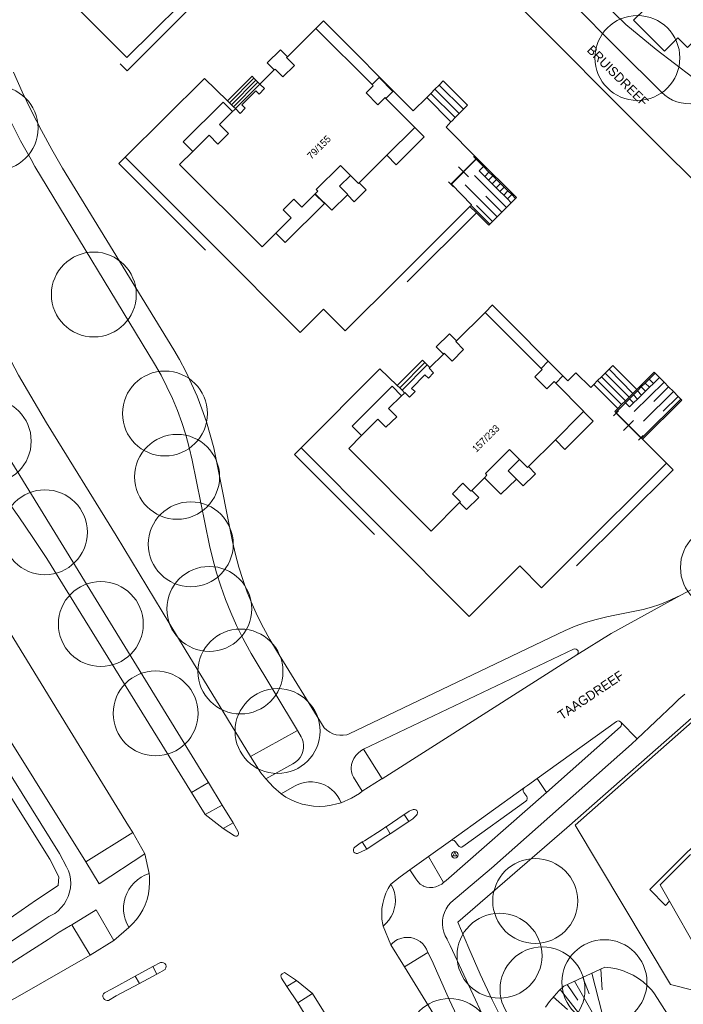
# Model space of a CAD drawing. Header units: metres. Extents: x 134994 to 136506, y 457393 to 459006.
# Tile 70 of 171: x 136161 to 136261, y 457849 to 457998. Entities that reach past the tile are written whole.
import ezdxf
from ezdxf.enums import TextEntityAlignment as Align

# ---------------------------------------------------------------- set-up
doc = ezdxf.new("R2010")
doc.units = ezdxf.units.M
for name, color, linetype, lineweight in [('B-WE-GR-BOOM-S', 250, 'Continuous', 13), ('B-WE-GW_TALUDLIJNEN', 251, 'Continuous', 5), ('B-WE-KG_BEBOUWING', 251, 'Continuous', 20), ('B-WE-KG_HUISNR', 251, 'Continuous', 5), ('B-WE-KG_ONDERGROND_REST', 251, 'Continuous', 5), ('B-WE-KG_STRAATNAAM', 251, 'Continuous', 5)]:
    doc.layers.add(name, color=color, linetype=linetype, lineweight=lineweight)
doc.styles.add('Styledgn000', font='dgn000.shx')

# ---------------------------------------------------------------- blocks, each defined once
blk = doc.blocks.new('SGR-BOOM_02')
blk.add_circle((0, 0), 6.4)

msp = doc.modelspace()

# ---------------------------------------------------------------- linework, layer by layer
at = {"layer": 'B-WE-GW_TALUDLIJNEN'}
for p, q in [((136234.12, 457969.32), (136229.29, 457974.16)), ((136232.71, 457967.91), (136227.88, 457972.75)), ((136232, 457967.2), (136229.58, 457969.62)), ((136257.85, 457942.98), (136253.36, 457938.54)), ((136259.26, 457941.55), (136254.76, 457937.12)), ((136258.55, 457942.26), (136256.31, 457940.05)), ((136259.96, 457940.84), (136257.71, 457938.62)), ((136248.32, 457854.49), (136248.53, 457851.38)), ((136244.38, 457852.65), (136247.41, 457847.29)), ((136245.62, 457853.23), (136246.59, 457850.77)), ((136246.96, 457853.85), (136248.54, 457847.78)), ((136242.21, 457851.4), (136246.1, 457846.42)), ((136243.27, 457852.14), (136244.85, 457849.78)), ((136241.16, 457850.29), (136243.28, 457848.41))]:
    msp.add_line(p, q, dxfattribs=at)
at = {"layer": 'B-WE-GW_TALUDLIJNEN', "flags": 128}
for points in [[(136233.42, 457968.62), (136231, 457971.04)], [(136240, 457848.72), (136240.61, 457849.59), (136241.28, 457850.42), (136242.01, 457851.2), (136242.77, 457851.9), (136248.93, 457854.77), (136249.82, 457854.68), (136250.7, 457854.51), (136251.57, 457854.27), (136252.4, 457853.94), (136253.21, 457853.55), (136253.98, 457853.08), (136254.7, 457852.55), (136255.37, 457851.96), (136255.99, 457851.3), (136256.44, 457850.74), (136276.47, 457819.41)]]:
    msp.add_lwpolyline(points, dxfattribs=at)
at = {"layer": 'B-WE-KG_BEBOUWING', "flags": 128}
for points in [[(136265.69, 457997.73), (136261.39, 457993.43), (136259.94, 457994.88), (136257.94, 457992.88), (136256.52, 457994.31), (136254.12, 457996.72), (136253.27, 457997.57), (136254.94, 457999.22)], [(136205.29, 457971.39), (136205.24, 457971.34), (136203.28, 457969.37), (136202.05, 457970.56), (136200.45, 457968.97), (136201.66, 457967.75), (136199.34, 457965.44), (136197.26, 457963.37), (136184.83, 457975.8), (136186.81, 457977.77), (136189.27, 457980.22), (136190.61, 457978.86), (136192.21, 457980.46), (136190.85, 457981.82), (136192.82, 457983.78), (136193.15, 457984.1), (136193.26, 457984.22), (136193.96, 457983.51), (136194.74, 457984.28), (136194.21, 457984.8), (136196.33, 457986.89), (136196.82, 457986.41), (136197.63, 457987.25), (136196.95, 457987.92), (136199.1, 457990.06), (136199.23, 457990.18), (136200.4, 457989), (136202.15, 457990.74), (136200.97, 457991.92), (136201.09, 457992.04), (136205.39, 457996.32), (136213.85, 457987.84), (136214, 457987.68), (136212.94, 457986.6), (136214.72, 457984.78), (136215.81, 457985.88), (136215.93, 457985.76), (136218.08, 457983.61), (136220.28, 457981.4), (136216.05, 457977.19), (136211.91, 457973.05), (136211.8, 457972.95), (136210.61, 457974.16), (136209.11, 457975.67), (136205.43, 457972.04), (136205.68, 457971.79), (136205.29, 457971.39), (136207.76, 457968.92), (136210.13, 457971.23), (136210.18, 457971.28), (136208.95, 457972.52), (136210.61, 457974.16)], [(136201.09, 457992.04), (136200.03, 457993.11), (136198.05, 457991.12), (136199.1, 457990.06)], [(136213.85, 457987.84), (136214.92, 457988.9), (136217, 457986.82), (136215.93, 457985.76)], [(136192.82, 457983.78), (136191.38, 457985.19), (136185.38, 457979.21), (136186.81, 457977.77)], [(136211.91, 457973.05), (136212.98, 457971.98), (136211.14, 457970.18), (136210.13, 457971.23)], [(136205.24, 457971.34), (136206.67, 457969.91), (136200.76, 457964.03), (136199.34, 457965.44)], [(136226.57, 457949.21), (136225.51, 457950.28), (136223.53, 457948.29), (136224.59, 457947.22), (136224.71, 457947.35), (136225.9, 457946.16), (136227.63, 457947.91), (136226.45, 457949.09), (136226.57, 457949.21), (136230.87, 457953.49), (136239.32, 457945.05), (136239.49, 457944.88), (136238.39, 457943.78), (136240.21, 457941.97), (136241.3, 457943.07), (136241.56, 457942.82), (136245.76, 457938.56), (136245.73, 457938.54), (136245.28, 457938.1), (136241.48, 457934.3), (136237.41, 457930.24), (136237.28, 457930.11), (136236.08, 457931.32), (136234.58, 457932.83), (136230.92, 457929.19), (136231.16, 457928.95), (136230.77, 457928.56), (136228.88, 457926.66), (136228.75, 457926.53), (136227.55, 457927.74), (136225.95, 457926.15), (136227.16, 457924.93), (136227.05, 457924.82), (136222.74, 457920.53), (136210.32, 457932.99), (136212.25, 457934.92), (136214.73, 457937.4), (136215.9, 457936.21), (136217.56, 457937.76), (136216.34, 457939), (136218.3, 457940.93), (136218.67, 457941.29), (136218.76, 457941.39), (136218.79, 457941.41), (136219.48, 457940.72), (136220.32, 457941.56), (136219.79, 457942.04), (136221.82, 457944.08), (136222.35, 457943.6), (136223.12, 457944.37), (136222.43, 457945.07), (136222.55, 457945.19), (136224.59, 457947.22)], [(136212.25, 457934.92), (136210.83, 457936.33), (136216.88, 457942.37), (136218.3, 457940.93)], [(136230.77, 457928.56), (136233.23, 457926.07), (136235.62, 457928.35), (136236.63, 457927.34), (136238.34, 457929.03), (136238.48, 457929.17), (136237.41, 457930.24)], [(136227.05, 457924.82), (136228.1, 457923.78), (136229.95, 457925.59), (136228.88, 457926.66)], [(136258.69, 457864.7), (136258.07, 457864.07), (136255.69, 457866.46), (136279.25, 457889.89)], [(136261.85, 457871.77), (136257.28, 457867.21), (136258.69, 457864.7), (136262.87, 457857.37)]]:
    msp.add_lwpolyline(points, dxfattribs=at)
at = {"layer": 'B-WE-KG_BEBOUWING'}
for points in [[(136216.05, 457977.19), (136217.47, 457975.75), (136221.7, 457979.97), (136220.28, 457981.4)], [(136239.32, 457945.05), (136240.38, 457946.14), (136242.58, 457943.93), (136241.56, 457942.82)], [(136245.73, 457938.54), (136247.16, 457937.11), (136242.92, 457932.85), (136241.48, 457934.3)], [(136236.08, 457931.32), (136234.36, 457929.61), (136235.62, 457928.35)]]:
    msp.add_lwpolyline(points, dxfattribs=at)
at = {"layer": 'B-WE-KG_ONDERGROND_REST'}
for p, q in [((136189.98, 458002.98), (136176.92, 457989.94)), ((136176.92, 457989.94), (136175.86, 457991)), ((136188.61, 457988.78), (136176.63, 457976.91)), ((136188.61, 457988.78), (136192.08, 457985.39)), ((136192.67, 457984.81), (136196.35, 457988.52)), ((136192.96, 457984.51), (136196.64, 457988.22)), ((136193.26, 457984.22), (136196.94, 457987.92)), ((136227.61, 457984.12), (136223.95, 457987.77)), ((136228.24, 457984.75), (136224.57, 457988.4)), ((136226.36, 457982.87), (136222.7, 457986.52)), ((136226.99, 457983.49), (136223.32, 457987.14)), ((136222.08, 457985.89), (136220.04, 457983.88)), ((136225.74, 457982.24), (136222.08, 457985.89)), ((136225.74, 457982.24), (136225.02, 457981.43)), ((136225.9, 457982.4), (136225.74, 457982.24)), ((136175.67, 457975.96), (136176.63, 457976.91)), ((136188.74, 457962.87), (136175.67, 457975.96)), ((136229.5, 457976.6), (136225.74, 457972.81)), ((136229.53, 457976.58), (136225.75, 457972.8)), ((136229.12, 457976.98), (136229.88, 457976.23)), ((136235.62, 457970.83), (136229.67, 457976.72)), ((136226.86, 457975.46), (136228.38, 457973.95)), ((136229.97, 457974.85), (136230.62, 457975.5)), ((136225.36, 457973.18), (136226.12, 457972.43)), ((136232.05, 457974.08), (136231.4, 457973.43)), ((136232.62, 457973.52), (136231.97, 457972.86)), ((136234.33, 457971.82), (136234.9, 457971.25)), ((136234.9, 457971.25), (136235.48, 457970.68)), ((136235.48, 457970.68), (136234.83, 457970.03)), ((136219.14, 457958.1), (136229.58, 457968.51)), ((136231.58, 457966.79), (136228.76, 457969.62)), ((136203.02, 457950.48), (136206.52, 457953.99)), ((136209.78, 457950.72), (136206.52, 457953.99)), ((136230.87, 457953.49), (136231.98, 457954.62)), ((136221.43, 457946.31), (136217.64, 457942.49)), ((136215.04, 457945), (136217.64, 457942.49)), ((136218.02, 457942.13), (136221.8, 457945.94)), ((136253.17, 457941.29), (136249.56, 457944.92)), ((136256.36, 457944.48), (136253.73, 457941.87)), ((136256.36, 457944.48), (136256.52, 457944.33)), ((136244.57, 457944.39), (136243.36, 457943.18)), ((136246.8, 457942.18), (136244.57, 457944.39)), ((136251.46, 457939.59), (136247.85, 457943.22)), ((136252.6, 457940.72), (136248.99, 457944.36)), ((136256.25, 457942.8), (136255.62, 457943.44)), ((136257.15, 457943.69), (136256.52, 457944.33)), ((136247.27, 457942.65), (136246.8, 457942.18)), ((136254.45, 457941.02), (136253.83, 457941.65)), ((136253.25, 457939.84), (136252.63, 457940.47)), ((136253.85, 457940.43), (136253.23, 457941.06)), ((136260.38, 457940.41), (136254.47, 457934.53)), ((136260.38, 457940.41), (136260.53, 457940.26)), ((136250.25, 457937.91), (136250.99, 457938.66)), ((136250.89, 457939.02), (136250.43, 457938.56)), ((136252.04, 457939.87), (136250.57, 457938.41)), ((136252.65, 457939.25), (136252.04, 457939.87)), ((136250.62, 457938.28), (136254.36, 457934.58)), ((136250.62, 457938.28), (136254.36, 457934.58)), ((136251.75, 457935.68), (136253.23, 457937.18)), ((136253.98, 457934.21), (136254.73, 457934.95)), ((136202.16, 457932.09), (136203.14, 457933.06)), ((136214.21, 457920.02), (136202.16, 457932.09)), ((136244.68, 457915.27), (136259.24, 457929.78)), ((136259.24, 457929.78), (136258.25, 457930.77)), ((136215.35, 457883.16), (136244.71, 457901.87)), ((136238.73, 457883.2), (136250.69, 457891.82)), ((136251.32, 457891.73), (136253.79, 457889.2)), ((136195.52, 457886.55), (136202.62, 457890.45)), ((136212.57, 457887.62), (136215.35, 457883.16)), ((136189.17, 457882.64), (136186.64, 457881.12)), ((136189.17, 457882.64), (136191.23, 457879.2)), ((136237.28, 457882.18), (136238.73, 457883.2)), ((136238.73, 457883.2), (136240.15, 457881.11)), ((136188.7, 457877.78), (136186.64, 457881.12)), ((136236.8, 457881.84), (136225.67, 457873.84)), ((136237.15, 457880.5), (136236.7, 457881.13)), ((136191.23, 457879.2), (136188.7, 457877.78)), ((136191.23, 457879.2), (136192.89, 457876.53)), ((136227.54, 457872.97), (136237.04, 457879.8)), ((136188.7, 457877.78), (136191.39, 457875.66)), ((136218.7, 457877.77), (136215.96, 457875.95)), ((136218.7, 457877.77), (136219.37, 457876.72)), ((136192.89, 457876.53), (136191.39, 457875.66)), ((136216.58, 457874.9), (136219.37, 457876.72)), ((136170.7, 457870.66), (136177.77, 457875.06)), ((136179.62, 457871.87), (136177.77, 457875.06)), ((136215.96, 457875.95), (136216.58, 457874.9)), ((136213.06, 457872.56), (136212.37, 457873.67)), ((136222.34, 457871.44), (136225.67, 457873.84)), ((136226.85, 457873.08), (136226.37, 457873.73)), ((136179.62, 457871.87), (136180.24, 457868.88)), ((136219.55, 457869.45), (136222.34, 457871.44)), ((136222.34, 457871.44), (136224.61, 457867.52)), ((136165.11, 457862.4), (136163.48, 457861.33)), ((136165.01, 457858.93), (136166.71, 457860.06)), ((136171.37, 457856.58), (136168.59, 457861.18)), ((136177.18, 457860.74), (136174.93, 457858.77)), ((136215.52, 457860.97), (136216.7, 457858.16)), ((136174.93, 457858.77), (136171.37, 457856.58)), ((136216.7, 457858.16), (136218.75, 457854.83)), ((136218.75, 457854.83), (136222.27, 457856.99)), ((136178.13, 457853.41), (136180.81, 457854.87)), ((136181.42, 457853.72), (136180.81, 457854.87)), ((136178.8, 457852.32), (136178.13, 457853.41)), ((136181.42, 457853.72), (136178.8, 457852.32)), ((136200.99, 457851.87), (136202.45, 457852.76)), ((136202.45, 457852.76), (136204.87, 457850.78)), ((136202.65, 457849.38), (136200.99, 457851.87)), ((136202.65, 457849.38), (136204.87, 457850.78)), ((136204.87, 457850.78), (136207.01, 457847.36)), ((136204.73, 457846.05), (136202.65, 457849.38))]:
    msp.add_line(p, q, dxfattribs=at)
at = {"layer": 'B-WE-KG_ONDERGROND_REST', "flags": 128}
for points in [[(136055.98, 458070.81), (136060.33, 458064.42), (136065.82, 458056.25), (136071.23, 458048.03), (136076.58, 458039.77), (136081.87, 458031.47), (136087.08, 458023.12), (136092.23, 458014.74), (136101.41, 457999.62), (136110.3, 457985.05), (136118.71, 457971.41), (136127.06, 457957.72), (136135.16, 457944.56), (136145.59, 457927.52), (136156.1, 457910.34), (136166.6, 457893.26), (136177.15, 457876.07), (136177.77, 457875.06)], [(136086.36, 458038.6), (136144.03, 457944.53), (136144.4, 457944), (136146.48, 457941.03), (136148.63, 457938.1), (136150.84, 457935.23), (136153.12, 457932.41), (136155.45, 457929.63), (136156.08, 457928.82), (136158.37, 457925.78), (136160.59, 457922.69), (136162.74, 457919.56), (136164.83, 457916.38), (136186.64, 457881.12)], [(136099.18, 458029.21), (136188.51, 457883.74), (136189.17, 457882.64)], [(136291.33, 458017.81), (136289.02, 458015.71), (136281.44, 458008.01), (136277.21, 458003.85), (136262.17, 457988.92), (136256.68, 457993.15), (136252.12, 457996.93), (136246.38, 458002.55), (136251.1, 458007.22)], [(136136.17, 458017.14), (136137.33, 458007.99), (136137.86, 458004.48), (136138.47, 458000.98), (136139.15, 457997.5), (136139.92, 457994.03), (136140.76, 457990.59), (136141.68, 457987.16), (136142.67, 457983.75), (136143.74, 457980.37), (136144.89, 457977.01), (136146.12, 457973.68), (136146.54, 457972.58), (136147.85, 457969.34), (136149.24, 457966.12), (136150.7, 457962.94), (136152.23, 457959.79), (136153.83, 457956.68), (136155.14, 457954.28), (136160.58, 457944.04), (136164.76, 457936.86), (136175.26, 457919.84), (136185.68, 457902.67), (136195.52, 457886.55)], [(136224.32, 458011.4), (136238.72, 457997.01), (136252.93, 457982.75), (136267.01, 457968.73), (136294.35, 457941.32)], [(136244.06, 458000.13), (136250.85, 457993.31), (136257.48, 457986.7), (136257.99, 457986.24), (136258.55, 457985.84), (136259.15, 457985.52), (136259.78, 457985.27), (136260.44, 457985.09), (136261.12, 457984.99), (136261.8, 457984.97), (136262.48, 457985.03), (136263.15, 457985.17), (136263.8, 457985.38), (136264.42, 457985.67), (136265, 457986.03), (136265.53, 457986.46), (136273.6, 457994.29), (136290.98, 458011.99)], [(136188.98, 458003.96), (136176.89, 457991.92)], [(136165.06, 458003.8), (136176.84, 457991.97)], [(136205.39, 457996.32), (136206.53, 457997.45)], [(136206.53, 457997.45), (136220.04, 457983.88)], [(136176.84, 457991.97), (136176.89, 457991.92)], [(136159.79, 457989.71), (136161.13, 457986.75), (136162.54, 457983.82), (136164.02, 457980.93), (136165.57, 457978.08), (136167.2, 457975.27), (136183.96, 457947.87), (136184.81, 457946.39), (136185.77, 457944.58), (136186.65, 457942.73), (136187.47, 457940.85), (136188.21, 457938.94), (136188.87, 457937), (136189.46, 457935.04), (136189.98, 457933.06), (136190.41, 457931.05), (136192.81, 457918.94), (136193.25, 457917.01), (136193.76, 457915.1), (136194.36, 457913.21), (136195.02, 457911.34), (136195.77, 457909.51), (136196.58, 457907.7), (136197.47, 457905.93), (136198.43, 457904.2), (136199.46, 457902.51), (136206.64, 457890.87), (136207.03, 457890.51), (136207.46, 457890.21), (136207.94, 457889.98), (136208.45, 457889.82), (136208.97, 457889.74), (136209.51, 457889.74), (136210.03, 457889.82), (136210.4, 457889.93), (136242.95, 457905.56), (136244.48, 457906.18), (136246.03, 457906.73), (136247.61, 457907.2), (136249.21, 457907.59), (136250.43, 457907.83), (136254.71, 457908.71), (136255.97, 457909.04), (136257.21, 457909.46), (136258.42, 457909.95), (136258.98, 457910.21), (136260.37, 457910.86)], [(136196.05, 457988.81), (136195.75, 457989.11), (136192.08, 457985.39)], [(136192.37, 457985.11), (136196.05, 457988.81)], [(136196.35, 457988.52), (136196.05, 457988.81)], [(136196.64, 457988.22), (136196.35, 457988.52)], [(136196.94, 457987.92), (136196.64, 457988.22)], [(136223.95, 457987.77), (136223.32, 457987.14)], [(136224.57, 457988.4), (136223.95, 457987.77)], [(136222.24, 457986.05), (136222.08, 457985.89)], [(136222.7, 457986.52), (136222.24, 457986.05)], [(136223.32, 457987.14), (136222.7, 457986.52)], [(136192.08, 457985.39), (136192.37, 457985.11)], [(136192.37, 457985.11), (136192.67, 457984.81)], [(136192.67, 457984.81), (136192.96, 457984.51)], [(136228.24, 457984.75), (136227.61, 457984.12)], [(136192.96, 457984.51), (136193.26, 457984.22)], [(136226.99, 457983.49), (136226.36, 457982.87)], [(136227.61, 457984.12), (136226.99, 457983.49)], [(136159.38, 457982.3), (136160.88, 457979.39), (136162.45, 457976.53), (136163.04, 457975.48), (136181.07, 457945.73), (136182.04, 457944.03), (136182.93, 457942.29), (136183.75, 457940.52), (136184.5, 457938.72), (136185.17, 457936.88), (136185.77, 457935.02), (136186.29, 457933.14), (136186.73, 457931.24), (136189.35, 457918.34), (136189.83, 457916.27), (136190.4, 457914.23), (136191.04, 457912.2), (136191.76, 457910.2), (136192.55, 457908.23), (136193.42, 457906.29), (136194.36, 457904.39), (136195.37, 457902.52), (136195.63, 457902.06), (136202.62, 457890.45)], [(136226.36, 457982.87), (136225.9, 457982.4)], [(136225.02, 457981.43), (136229.66, 457976.73)], [(136189.7, 457963.82), (136176.63, 457976.91)], [(136229.53, 457976.58), (136225.82, 457972.82), (136228.85, 457969.71)], [(136229.67, 457976.72), (136229.53, 457976.58)], [(136230.62, 457975.5), (136229.53, 457976.58)], [(136229.66, 457976.73), (136229.67, 457976.72)], [(136230.83, 457974), (136229.97, 457974.85)], [(136230.62, 457975.5), (136231.47, 457974.65)], [(136231.47, 457974.65), (136230.83, 457974)], [(136231.47, 457974.65), (136232.05, 457974.08)], [(136231.4, 457973.43), (136230.83, 457974)], [(136231.97, 457972.86), (136231.4, 457973.43)], [(136232.54, 457972.3), (136231.97, 457972.86)], [(136232.05, 457974.08), (136232.62, 457973.52)], [(136233.19, 457972.95), (136232.54, 457972.3)], [(136232.62, 457973.52), (136233.19, 457972.95)], [(136233.19, 457972.95), (136233.76, 457972.38)], [(136233.11, 457971.73), (136232.54, 457972.3)], [(136233.76, 457972.38), (136233.11, 457971.73)], [(136233.69, 457971.16), (136233.11, 457971.73)], [(136234.33, 457971.82), (136233.69, 457971.16)], [(136233.76, 457972.38), (136234.33, 457971.82)], [(136234.9, 457971.25), (136234.26, 457970.6)], [(136228.76, 457969.62), (136228.85, 457969.71)], [(136234.26, 457970.6), (136233.69, 457971.16)], [(136234.83, 457970.03), (136234.12, 457969.32)], [(136234.83, 457970.03), (136234.26, 457970.6)], [(136235.62, 457970.83), (136235.48, 457970.68)], [(136217.81, 457958.72), (136228.6, 457969.47)], [(136228.6, 457969.47), (136228.76, 457969.62)], [(136228.63, 457969.44), (136228.6, 457969.47)], [(136229.58, 457968.51), (136229.55, 457968.54), (136228.63, 457969.44)], [(136231.58, 457966.79), (136231.43, 457966.64), (136229.58, 457968.51)], [(136233.42, 457968.62), (136232.71, 457967.91)], [(136234.12, 457969.32), (136233.42, 457968.62)], [(136232, 457967.2), (136231.58, 457966.79)], [(136232.71, 457967.91), (136232, 457967.2)], [(136203.02, 457950.48), (136189.7, 457963.82)], [(136209.78, 457950.72), (136217.81, 457958.72)], [(136231.99, 457954.61), (136231.98, 457954.62)], [(136243.36, 457943.18), (136231.99, 457954.61)], [(136221.8, 457945.94), (136221.43, 457946.31)], [(136203.23, 457933.15), (136214.99, 457944.95)], [(136214.99, 457944.95), (136215.04, 457945)], [(136218.39, 457941.76), (136222.17, 457945.57)], [(136222.17, 457945.57), (136221.8, 457945.94)], [(136222.55, 457945.19), (136222.17, 457945.57)], [(136249.56, 457944.92), (136248.99, 457944.36)], [(136253.73, 457941.87), (136250.13, 457945.49), (136249.56, 457944.92)], [(136247.85, 457943.22), (136247.27, 457942.65)], [(136248.42, 457943.79), (136247.85, 457943.22)], [(136248.99, 457944.36), (136248.42, 457943.79)], [(136252.03, 457940.15), (136248.42, 457943.79)], [(136255.62, 457943.44), (136255.02, 457942.84)], [(136256.52, 457944.33), (136255.62, 457943.44)], [(136257.15, 457943.69), (136256.25, 457942.8)], [(136257.85, 457942.98), (136257.15, 457943.69)], [(136217.64, 457942.49), (136218.02, 457942.13)], [(136218.02, 457942.13), (136218.39, 457941.76)], [(136218.39, 457941.76), (136218.76, 457941.39)], [(136247.27, 457942.65), (136250.89, 457939.02)], [(136253.17, 457941.29), (136253.74, 457941.86), (136253.73, 457941.87)], [(136253.83, 457941.65), (136253.23, 457941.06)], [(136254.43, 457942.25), (136253.83, 457941.65)], [(136255.02, 457942.84), (136254.43, 457942.25)], [(136255.05, 457941.62), (136254.43, 457942.25)], [(136255.05, 457941.62), (136254.45, 457941.02)], [(136255.65, 457942.21), (136255.02, 457942.84)], [(136255.65, 457942.21), (136255.05, 457941.62)], [(136256.25, 457942.8), (136255.65, 457942.21)], [(136258.55, 457942.26), (136257.85, 457942.98)], [(136259.26, 457941.55), (136258.55, 457942.26)], [(136259.96, 457940.84), (136259.26, 457941.55)], [(136251.46, 457939.59), (136252.03, 457940.15)], [(136252.03, 457940.15), (136252.6, 457940.72)], [(136252.63, 457940.47), (136252.04, 457939.87)], [(136252.6, 457940.72), (136253.17, 457941.29)], [(136253.23, 457941.06), (136252.63, 457940.47)], [(136253.85, 457940.43), (136253.25, 457939.84)], [(136254.45, 457941.02), (136253.85, 457940.43)], [(136260.53, 457940.26), (136254.62, 457934.38)], [(136260.38, 457940.41), (136259.96, 457940.84)], [(136250.57, 457938.41), (136250.43, 457938.56)], [(136250.89, 457939.02), (136251.46, 457939.59)], [(136253.25, 457939.84), (136252.65, 457939.25)], [(136254.47, 457934.53), (136250.57, 457938.41)], [(136254.62, 457934.38), (136254.47, 457934.53)], [(136258.25, 457930.77), (136254.62, 457934.38)], [(136203.14, 457933.06), (136203.23, 457933.15)], [(136215.18, 457921.01), (136203.14, 457933.06)], [(136258.25, 457930.77), (136243.59, 457916.17)], [(136260.37, 457910.86), (136267.91, 457914.83), (136271.49, 457916.89), (136275.02, 457919.02), (136278.46, 457921.3), (136282.04, 457923.76), (136285.57, 457926.28), (136286.02, 457926.62)], [(136228.49, 457907.66), (136215.18, 457921.01)], [(136236.13, 457915.27), (136228.49, 457907.66)], [(136243.59, 457916.17), (136239.4, 457911.99), (136236.13, 457915.27)], [(136244.71, 457901.87), (136249.88, 457905.09), (136260.37, 457910.86)], [(136150.79, 457902.48), (136170.7, 457870.66)], [(136212.57, 457887.62), (136244.23, 457902.7), (136244.42, 457902.75), (136244.62, 457902.72), (136244.78, 457902.62), (136244.89, 457902.46), (136244.93, 457902.27), (136244.89, 457902.08), (136244.78, 457901.92), (136244.71, 457901.87)], [(136147.15, 457899.94), (136165.27, 457871.07), (136166.62, 457868.41), (136166.52, 457867.09), (136163.27, 457864.92)], [(136165.11, 457862.4), (136165.44, 457862.56), (136166.01, 457862.89), (136166.53, 457863.29), (136167, 457863.76), (136167.42, 457864.27), (136167.76, 457864.83), (136168.04, 457865.43), (136168.24, 457866.06), (136168.37, 457866.71), (136168.42, 457867.37), (136168.38, 457868.03), (136168.27, 457868.68), (136168.08, 457869.31), (136167.81, 457869.91), (136166.74, 457871.93), (136148.65, 457900.93)], [(136259.33, 457894.45), (136260.1, 457895.17), (136260.98, 457895.96)], [(136259.33, 457894.45), (136253.79, 457889.2)], [(136263.66, 457893.79), (136243.21, 457875.77), (136226.76, 457861.55), (136228.42, 457857.62), (136230.16, 457853.72), (136231.97, 457849.85), (136233.86, 457846.02), (136235.81, 457842.22), (136237.84, 457838.46), (136237.93, 457838.3)], [(136262.59, 457851.22), (136258.85, 457852.16), (136244.48, 457876.17), (136263.39, 457892.9), (136265.32, 457890.95), (136265.46, 457890.83), (136265.63, 457890.78), (136265.82, 457890.8), (136265.97, 457890.91), (136266.07, 457891.06), (136266.09, 457891.24), (136266.03, 457891.42), (136265.97, 457891.5), (136263.66, 457893.79)], [(136240.15, 457881.11), (136251.27, 457891.02), (136251.39, 457891.17), (136251.45, 457891.36), (136251.42, 457891.56), (136251.32, 457891.73)], [(136251.32, 457891.73), (136251.16, 457891.85), (136250.97, 457891.9), (136250.78, 457891.86), (136250.69, 457891.82)], [(136197.83, 457883.16), (136201.92, 457885.42), (136202.33, 457885.68), (136202.69, 457886.02), (136203, 457886.4), (136203.24, 457886.83), (136203.41, 457887.29), (136203.5, 457887.77), (136203.51, 457888.27), (136203.44, 457888.75), (136203.29, 457889.22), (136203.17, 457889.49), (136202.62, 457890.45)], [(136257.22, 457800), (136246.63, 457818.26), (136238.3, 457832.58), (136231.14, 457846.16), (136225.6, 457858.02), (136225.17, 457858.95), (136225.15, 457858.99), (136224.86, 457859.51), (136224.65, 457860.07), (136224.51, 457860.66), (136224.46, 457861.25), (136224.48, 457861.85), (136224.58, 457862.44), (136224.76, 457863.01), (136225.01, 457863.55), (136225.34, 457864.05), (136225.72, 457864.51), (136231.86, 457869.72), (136252.94, 457888.4)], [(136253.79, 457889.2), (136252.94, 457888.4)], [(136212.35, 457881.31), (136211.06, 457883.42), (136210.87, 457883.83), (136210.76, 457884.26), (136210.72, 457884.59), (136210.72, 457884.81), (136210.77, 457885.31), (136210.91, 457885.8), (136211.12, 457886.26), (136211.39, 457886.69), (136211.74, 457887.06), (136212.13, 457887.38), (136212.57, 457887.62)], [(136197.83, 457883.16), (136197.09, 457884.09), (136196.12, 457885.57), (136195.52, 457886.55)], [(136200.14, 457880.91), (136198.99, 457881.89), (136197.83, 457883.16)], [(136200.14, 457880.91), (136202.14, 457882.07), (136202.46, 457882.24), (136203.04, 457882.47), (136203.64, 457882.63), (136204.26, 457882.72), (136204.89, 457882.72), (136205.51, 457882.64), (136206.11, 457882.48), (136206.7, 457882.25), (136207.24, 457881.95), (136207.74, 457881.58), (136208.2, 457881.14), (136208.59, 457880.66), (136208.92, 457880.12), (136209.17, 457879.57)], [(136212.35, 457881.31), (136215.22, 457883.11), (136215.35, 457883.16)], [(136236.8, 457881.84), (136237.28, 457882.18)], [(136200.14, 457880.91), (136200.87, 457880.42), (136201.65, 457880), (136202.46, 457879.65), (136203.3, 457879.37), (136204.16, 457879.18), (136205.04, 457879.06), (136205.92, 457879.02), (136206.8, 457879.06), (136207.68, 457879.18), (136208.54, 457879.38), (136209.17, 457879.57)], [(136209.17, 457879.57), (136210.77, 457880.28), (136211.94, 457880.98), (136212.35, 457881.31)], [(136240.15, 457881.11), (136225, 457867.85), (136224.61, 457867.52)], [(136236.7, 457881.13), (136236.61, 457881.32), (136236.61, 457881.51), (136236.68, 457881.7), (136236.8, 457881.84)], [(136237.04, 457879.8), (136237.17, 457879.95), (136237.24, 457880.13), (136237.23, 457880.33), (136237.15, 457880.5)], [(136218.7, 457877.77), (136218.94, 457877.94), (136219.46, 457878.27), (136220.02, 457878.53), (136220.05, 457878.54), (136220.25, 457878.57), (136220.44, 457878.51), (136220.6, 457878.39), (136220.69, 457878.21), (136220.71, 457878.02), (136220.65, 457877.82), (136220.52, 457877.67), (136220.48, 457877.62), (136220.38, 457877.52), (136219.97, 457877.14), (136219.37, 457876.72)], [(136192.89, 457876.53), (136193.67, 457875.17), (136193.73, 457875), (136193.71, 457874.82), (136193.61, 457874.65), (136193.46, 457874.55), (136193.27, 457874.51), (136193.09, 457874.56), (136191.39, 457875.66)], [(136215.96, 457875.95), (136215.92, 457875.91), (136215.35, 457875.52), (136212.69, 457873.83), (136212.37, 457873.67)], [(136216.58, 457874.9), (136215.9, 457874.46), (136213.4, 457872.8), (136213.06, 457872.56)], [(136213.06, 457872.56), (136212.87, 457872.45), (136211.75, 457871.97), (136211.65, 457871.93), (136211.45, 457871.92), (136211.26, 457871.99), (136211.12, 457872.13), (136211.04, 457872.31), (136211.03, 457872.51), (136211.11, 457872.7), (136211.2, 457872.8), (136211.25, 457872.85), (136211.86, 457873.34), (136212.2, 457873.58), (136212.37, 457873.67)], [(136226.37, 457873.73), (136226.22, 457873.87), (136226.03, 457873.93), (136225.83, 457873.92), (136225.67, 457873.84)], [(136170.7, 457870.66), (136172.72, 457867.36), (136179.62, 457871.87)], [(136227.54, 457872.97), (136227.36, 457872.89), (136227.16, 457872.88), (136226.98, 457872.96), (136226.85, 457873.08)], [(136177.18, 457860.74), (136177.17, 457860.78), (136176.86, 457861.37), (136176.62, 457861.99), (136176.47, 457862.63), (136176.39, 457863.29), (136176.39, 457863.96), (136176.47, 457864.61), (136176.63, 457865.26), (136176.86, 457865.88), (136177.17, 457866.47), (136177.55, 457867.01), (136177.99, 457867.51), (136178.49, 457867.95), (136179.03, 457868.33), (136179.62, 457868.64), (136180.24, 457868.88)], [(136177.18, 457860.74), (136177.8, 457861.34), (136178.36, 457861.98), (136178.86, 457862.68), (136179.29, 457863.42), (136179.64, 457864.19), (136179.93, 457865), (136180.14, 457865.83), (136180.27, 457866.68), (136180.32, 457867.53), (136180.29, 457868.39), (136180.24, 457868.88)], [(136216.69, 457867.31), (136218.09, 457868.41), (136219.55, 457869.45)], [(136224.61, 457867.52), (136224.35, 457867.31), (136223.93, 457867.07), (136223.48, 457866.9), (136223, 457866.8), (136222.52, 457866.79), (136222.04, 457866.85), (136221.58, 457866.99), (136221.53, 457867.02), (136221.12, 457867.31), (136220.76, 457867.67), (136220.46, 457868.07), (136219.55, 457869.45)], [(136216.69, 457867.31), (136216.27, 457866.63), (136215.93, 457865.91), (136215.65, 457865.16), (136215.46, 457864.39), (136215.34, 457863.6), (136215.3, 457862.8), (136215.34, 457862.01), (136215.46, 457861.22), (136215.52, 457860.97)], [(136215.52, 457860.97), (136215.98, 457861.39), (136216.39, 457861.87), (136216.73, 457862.39), (136217.01, 457862.96), (136217.2, 457863.55), (136217.33, 457864.17), (136217.37, 457864.79), (136217.33, 457865.42), (136217.21, 457866.04), (136217.02, 457866.63), (136216.75, 457867.2), (136216.69, 457867.31)], [(136111.14, 457833.13), (136114.32, 457834.71), (136114.61, 457834.87), (136120.97, 457838.39), (136127.29, 457841.97), (136133.57, 457845.63), (136136.64, 457847.46), (136141.32, 457850.32), (136145.96, 457853.24), (136150.56, 457856.24), (136155.12, 457859.3), (136163.27, 457864.92)], [(136168.59, 457861.18), (136172.26, 457863.41), (136174.93, 457858.77)], [(136163.48, 457861.33), (136158.73, 457858.19), (136148.65, 457851.56)], [(136166.71, 457860.06), (136168.38, 457861.05), (136168.59, 457861.18)], [(136165.01, 457858.93), (136160.29, 457855.92), (136150.14, 457849.26)], [(136222.27, 457856.99), (136222.07, 457857.47), (136221.81, 457857.91), (136221.48, 457858.3), (136221.09, 457858.63), (136220.66, 457858.9), (136220.19, 457859.1), (136219.7, 457859.23), (136219.19, 457859.27), (136218.68, 457859.24), (136218.18, 457859.12), (136217.7, 457858.93), (136217.27, 457858.67), (136216.87, 457858.35), (136216.7, 457858.16)], [(136253.19, 457800), (136243.06, 457817.43), (136235.54, 457830.37), (136233.39, 457834.18), (136231.32, 457838.03), (136229.32, 457841.92), (136227.39, 457845.84), (136225.53, 457849.8), (136223.74, 457853.79), (136222.87, 457855.82), (136222.27, 457856.99)], [(136127.08, 457831.93), (136144.16, 457841.25), (136160.39, 457850.31), (136171.37, 457856.58)], [(136180.81, 457854.87), (136181.98, 457855.47), (136182.21, 457855.5), (136182.42, 457855.44), (136182.61, 457855.32), (136182.74, 457855.13), (136182.8, 457854.92), (136182.78, 457854.69), (136182.68, 457854.49), (136182.64, 457854.44), (136181.42, 457853.72)], [(136202.45, 457852.76), (136200.63, 457853.96), (136200.29, 457853.79), (136200.16, 457853.64), (136200.11, 457853.45), (136200.13, 457853.26), (136200.19, 457853.13), (136200.99, 457851.87)], [(136218.75, 457854.83), (136227.85, 457840.03), (136238.45, 457822.89), (136249.06, 457805.64), (136250.38, 457803.52), (136250.28, 457800)], [(136178.8, 457852.32), (136175.3, 457850.44), (136174.1, 457849.77), (136173.93, 457849.75), (136173.7, 457849.79), (136173.51, 457849.91), (136173.36, 457850.09), (136173.29, 457850.3), (136173.29, 457850.53), (136173.37, 457850.74), (136173.52, 457850.91), (136174.67, 457851.52), (136178.13, 457853.41)]]:
    msp.add_lwpolyline(points, dxfattribs=at)
at = {"layer": 'B-WE-KG_ONDERGROND_REST'}
msp.add_circle((136226.33, 457871.72), 0.5, dxfattribs=at)
for centre, radius, start, end in [((136225.34, 457872.29), 0.984, 303.8961, 356.038), ((136227.3, 457872.29), 0.982, 183.9307, 236.2452), ((136226.33, 457870.57), 0.999, 64.2764, 115.7204)]:
    msp.add_arc(centre, radius, start, end, dxfattribs=at)

# ---------------------------------------------------------------- block references
at = {"layer": 'B-WE-GR-BOOM-S'}
for p in [(136253.84, 457991.86), (136157.1, 457981.27), (136171.91, 457956.19), (136182.63, 457938.25), (136156.07, 457934.09), (136184.46, 457928.71), (136164.54, 457920.35), (136186.52, 457918.54), (136266.73, 457915.03), (136189.31, 457908.79), (136172.97, 457906.51), (136194.01, 457899.35), (136181.22, 457893.04), (136199.6, 457890.37), (136238.44, 457864.75), (136233.06, 457856.5), (136248.87, 457852.51), (136239.53, 457851.42), (136225.51, 457843.64)]:
    msp.add_blockref('SGR-BOOM_02', p, dxfattribs=at)

# ---------------------------------------------------------------- texts
at = {"layer": 'B-WE-KG_HUISNR', "linetype": 'Continuous', "style": 'Styledgn000'}
for s, p in [('79/155', (136207.37, 457979.92)), ('157/233', (136232.79, 457936.29))]:
    msp.add_text(s, height=1.054, rotation=44.9513, dxfattribs=at).set_placement(p, align=Align.MIDDLE_RIGHT)
at = {"layer": 'B-WE-KG_STRAATNAAM', "style": 'Styledgn000'}
for s, rotation, p in [('BRUISDREEF', 314.9749, (136246.12, 457992.94)), ('BRUISDREEF', 314.9749, (136246.12, 457992.94)), ('BRUISDREEF', 314.9749, (136246.12, 457992.94)), ('TAAGDREEF', 34.0217, (136242.44, 457892)), ('TAAGDREEF', 34.0217, (136242.44, 457892)), ('TAAGDREEF', 34.0217, (136242.44, 457892))]:
    msp.add_text(s, height=1.4, rotation=rotation, dxfattribs=at).set_placement(p)

doc.saveas('drawing.dxf')
